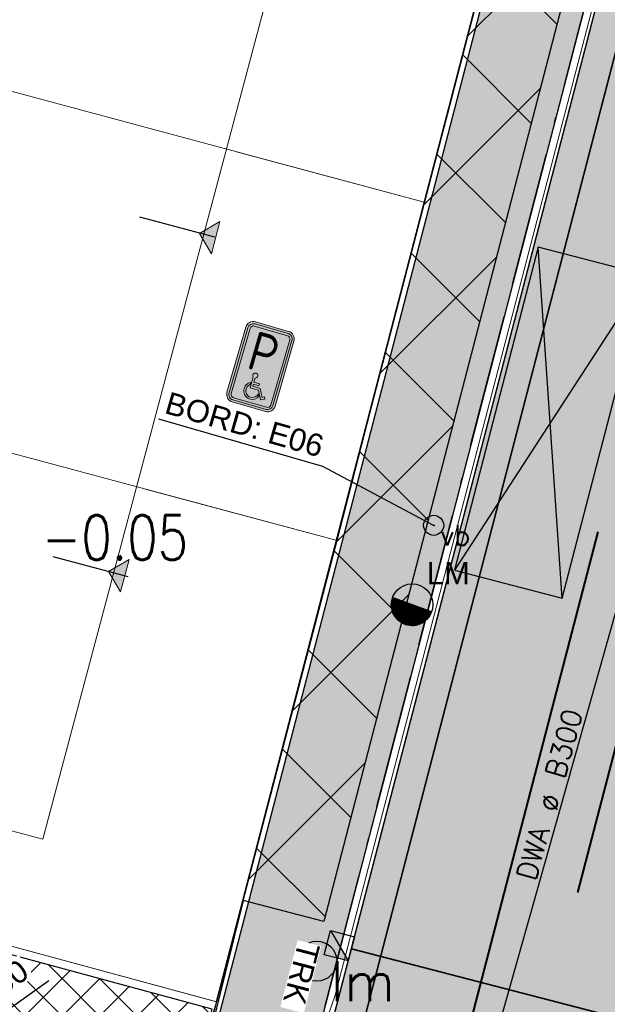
# Model space of a CAD drawing. Header units: metres. Extents: x 252743 to 254903, y 592696 to 593766.
# Tile 58 of 174: x 253751 to 253761, y 592961 to 592979. Entities that reach past the tile are written whole.
import ezdxf
from ezdxf.enums import TextEntityAlignment as Align
from ezdxf.lldxf.tags import DXFTag

# ---------------------------------------------------------------- set-up
doc = ezdxf.new("R2010")
doc.units = ezdxf.units.M
doc.set_wipeout_variables(frame=1)
for name, pattern in [('ACAD_ISO11W100', [33, 12, -3, 12, -3, 0, -3]), ('CENTER', [50.800000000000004, 31.75, -6.35, 6.35, -6.35]), ('DASHED', [19.049999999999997, 12.7, -6.35]), ('HIDDEN', [9.524999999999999, 6.35, -3.175]), ('IMPORT-KG-KADASTRAAL-SO _2_', [0]), ('IMPORT-KG-PERCEEL-SO _2_', [0])]:
    doc.linetypes.add(name, pattern=pattern)
for name, color, linetype, lineweight in [('132034000_dwg', 8, 'Continuous', 5), ('B-BH-GR-BEPLANTING_CULTUUR_HEESTERS-G', 250, 'Continuous', 18), ('B-BH-KG-GRENS_KADASTRAAL-G', 250, 'IMPORT-KG-KADASTRAAL-SO _2_', 18), ('B-BH-KG-GRENS_PERCEEL-G', 250, 'IMPORT-KG-PERCEEL-SO _2_', 18), ('B-BH-VH-OPENVERHARDING-G', 250, 'Continuous', 18), ('N-RI-DWA-PVC', 12, 'CENTER', 40), ('N-RI-HWA-PVC', 150, 'ACAD_ISO11W100', 40), ('N-RI-HWA-PVC125 KOLKAANSLUITING', 140, 'HIDDEN', 35), ('N-woningen', 1, 'Continuous', 0)]:
    doc.layers.add(name, color=color, linetype=linetype, lineweight=lineweight)
doc.layers.add('ALGEMEEN HULP', color=6, linetype='Continuous', plot=False)
for name, color, linetype in [('B-IN-LICHTMAST', 7, 'Continuous'), ('B-IN-VERKEERSBORD', 8, 'Continuous'), ('B-RI-DWA-BETON', 8, 'Continuous'), ('B-RI-TEKST 200', 8, 'Continuous'), ('N-GR-ARC-GROENVOORZIENING-N', 82, 'Continuous'), ('N-IN-INVALIDE-PARKEERVAK', 3, 'Continuous'), ('N-IN-TEKST 200', 7, 'Continuous'), ('N-IN-VERKEERSBORD', 3, 'Continuous'), ('N-KL-NUTSSTROOK', 10, 'Continuous'), ('N-RI-KOLK-TROTTOIRKOLK-TRK', 7, 'Continuous'), ('N-WB-ARC-BETONTEGEL 30X30', 8, 'Continuous'), ('N-WB-ARC-SBS-KF-ROODBRUIN-PARKEREN', 24, 'Continuous'), ('N-WB-ARC-SBS-KF-ROODBRUIN-RIJBAAN', 24, 'Continuous'), ('N-WB-BAND OPSLUITBAND 10x20', 7, 'DASHED'), ('N-WB-BAND TROTTOIRBAND 18 20', 7, 'ACAD_ISO11W100'), ('N-WB-BOCHTSTRAAL', 7, 'Continuous'), ('N-WB-KANTVERHARDING', 2, 'Continuous'), ('N-WE-ZZ-HOOGTELABEL-T', 7, 'Continuous')]:
    doc.layers.add(name, color=color, linetype=linetype)
doc.layers.add('B-WE-KG-GRENS_PERCEEL-G', color=7, linetype='KG-PERCEEL-SO', lineweight=18, true_color=0x00a6ff)
doc.layers.get('0').freeze()
doc.styles.add('B_STANDARD 200', font='txt.shx', dxfattribs={"height": 0.36})
doc.styles.add('N_STANDARD 200', font='arial.ttf', dxfattribs={"height": 0.4})
doc.styles.add('NLCS-RVV-M200-T25', font='txt')
doc.styles.add('ROMANS', font='romans.shx', dxfattribs={"height": 3})
doc.styles.get("Standard").update_dxf_attribs({"font": 'simplex.shx'})
tags = doc.linetypes.add('KG-PERCEEL-SO', pattern='A,5.5,-2,["P",Standard,S=1.8,R=0,X=-0.5,Y=-0.9],-2,5.5,-2,[5,NLCS.SHX,S=0.75,R=0,X=0,Y=0],-2', length=19).pattern_tags.tags
tags[6] = DXFTag(74, 10)
doc.dimstyles.new('N_DIMENSION 200', dxfattribs={"dimtxt": 0.4, "dimasz": 0.4, "dimexe": 0.125, "dimexo": 0.125, "dimgap": 0.25, "dimtad": 1, "dimzin": 3, "dimdsep": 46, "dimtxsty": 'N_STANDARD 200', "dimcen": 0, "dimazin": 3, "dimtfac": 1, "dimtix": 1, "dimtmove": 2, "dimatfit": 3, "dimfxl": 0.125, "dimfxlon": 1, "dimtfill": 1, "dimtolj": 1, "dimtzin": 0, "dimarcsym": 0})

# ---------------------------------------------------------------- blocks, each defined once
blk = doc.blocks.new('TROTTOIRKOLK TRK2020')
h = blk.add_hatch(color=256)
h.dxf.hatch_style = 1
h.paths.add_polyline_path([(0, 0), (0.4500000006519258, 0.4499999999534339), (0.4500000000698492, -6.984919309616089e-10)])
for points in [[(6.111804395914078e-10, 0.4500000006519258), (0.4500000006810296, 0.4499999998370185), (0.4500000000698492, -6.984919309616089e-10), (0, 0)], [(0, 0), (0.4500000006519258, 0.4499999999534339), (0.4500000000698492, -6.984919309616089e-10)]]:
    blk.add_lwpolyline(points, close=True)
at = {"color": 7, "true_color": 0xffffff}
blk.add_wipeout([(0.3157935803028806, -0.08776652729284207), (1.5578082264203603, -0.08776652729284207), (1.5578082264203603, -0.524888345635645), (0.3157935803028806, -0.524888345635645)], dxfattribs=at)
at = {"style": 'N_STANDARD 200'}
blk.add_attdef('TROTTOIRKOLK', (0.3157935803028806, -0.5054737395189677), '', height=0.4, dxfattribs=at)
blk = doc.blocks.new('B_LICHTMAST')
blk.add_circle((0, 0), 0.9000000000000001)
blk.add_point((0, 0))
blk.add_text('lm', height=1.8).set_placement((0.6, 0), align=Align.TOP_LEFT)
blk = doc.blocks.new('*D620')
at = {"layer": 'Defpoints', "color": 0, "transparency": 16777216}
for p in [(253748.9364679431, 592960.3183358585), (253748.5284768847, 592960.0292972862)]:
    blk.add_point(p, dxfattribs=at)
at = {"layer": 'N-WB-BOCHTSTRAAL', "color": 0, "lineweight": -2, "transparency": 16777216}
for p, q in [((253751.1563177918, 592961.8909738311), (253749.2628607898, 592960.5495667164)), ((253748.5284768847, 592960.0292972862), (253748.9364679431, 592960.3183358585))]:
    blk.add_line(p, q, dxfattribs=at)
at = {"layer": 'N-WB-BOCHTSTRAAL', "color": 0, "transparency": 16777216}
blk.add_solid([(253749.2243223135, 592960.6039655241), (253749.3013992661, 592960.4951679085), (253748.9364679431, 592960.3183358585)], dxfattribs=at)
at = {"layer": 'N-WB-BOCHTSTRAAL', "color": 0, "transparency": 16777216, "insert": (253750.1102061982, 592961.7065286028), "char_height": 0.4, "attachment_point": 5, "rotation": 35.315412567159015, "style": 'N_STANDARD 200', "bg_fill": 3, "box_fill_scale": 1.1, "bg_fill_color": 256, "bg_fill_true_color": 13158600, "bg_fill_transparency": 0}
blk.add_mtext('\\A1;R0.50', dxfattribs=at)
blk = doc.blocks.new('B_VERKEERSBORD')
blk.add_circle((0, 0), 0.9000000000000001)
blk.add_point((0, 0))
blk.add_text('vb', height=1.8).set_placement((0.6, 0), align=Align.TOP_LEFT)
blk = doc.blocks.new('N-SVW-VERKEERSTEKEN_BORD_E06-SO')
at = {"true_color": 0x007dc8}
h = blk.add_hatch(color=152, dxfattribs=at)
h.dxf.hatch_style = 1
h.paths.add_polyline_path([(-2.25, 3.050000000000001), (-2.25, -3.05, 0.4142135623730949), (-1.550000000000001, -3.749999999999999), (-2.296212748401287e-16, -3.75), (-2.173748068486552e-16, -3.55), (-1.550000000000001, -3.549999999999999, -0.414213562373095), (-2.05, -3.05), (-2.05, 3.050000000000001, -0.4142135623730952), (-1.55, 3.550000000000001), (1.10555322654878e-15, 3.550000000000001), (1.117799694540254e-15, 3.75), (-1.55, 3.75, 0.4142135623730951)])
at = {"true_color": 0xffffff}
h = blk.add_hatch(color=7, dxfattribs=at)
h.dxf.hatch_style = 1
h.paths.add_polyline_path([(-1.55, -3.349999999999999, -0.4142135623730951), (-1.85, -3.049999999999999), (-1.85, 3.05, -0.4142135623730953), (-1.55, 3.35), (8.157510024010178e-16, 3.35), (8.835086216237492e-16, 3.550000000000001), (-1.55, 3.550000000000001, 0.4142135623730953), (-2.05, 3.050000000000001), (-2.05, -3.05, 0.4142135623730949), (-1.550000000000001, -3.549999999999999), (-3.839082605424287e-16, -3.55), (-3.161506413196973e-16, -3.35)])
at = {"true_color": 0x007dc8}
h = blk.add_hatch(color=152, dxfattribs=at)
h.dxf.hatch_style = 1
h.paths.add_polyline_path([(1.550000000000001, 3.75), (1.117799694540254e-15, 3.75), (1.10555322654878e-15, 3.550000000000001), (1.550000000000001, 3.550000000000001, -0.414213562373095), (2.050000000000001, 3.050000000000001), (2.050000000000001, -3.05, -0.4142135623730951), (1.55, -3.55), (-2.173748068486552e-16, -3.55), (-2.296212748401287e-16, -3.75), (1.55, -3.75, 0.4142135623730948), (2.25, -3.05), (2.250000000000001, 3.050000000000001, 0.4142135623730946)])
at = {"true_color": 0xffffff}
h = blk.add_hatch(color=7, dxfattribs=at)
h.dxf.hatch_style = 1
h.paths.add_polyline_path([(-4.271729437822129e-16, -3.35), (-3.839082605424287e-16, -3.55), (1.55, -3.55, 0.4142135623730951), (2.050000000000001, -3.05), (2.050000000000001, 3.050000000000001, 0.414213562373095), (1.550000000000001, 3.550000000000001), (8.835086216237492e-16, 3.550000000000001), (8.157510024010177e-16, 3.349999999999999), (1.550000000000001, 3.35, -0.4142135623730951), (1.850000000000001, 3.05), (1.85, -3.05, -0.4142135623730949), (1.55, -3.35)])
at = {"true_color": 0x007dc8}
h = blk.add_hatch(color=152, dxfattribs=at)
h.dxf.hatch_style = 1
h.paths.add_polyline_path([(-0.3638773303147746, -1.064274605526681, -0.721619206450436), (-0.209866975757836, -0.6704703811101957), (4.440892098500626e-16, 3.35), (-1.55, 3.35, 0.4142135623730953), (-1.85, 3.05), (-1.85, -3.049999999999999, 0.4142135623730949), (-1.55, -3.349999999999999), (1.55, -3.35, 0.1989123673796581), (1.762132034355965, -3.262132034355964), (0.8314640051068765, -2.863764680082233), (0.618837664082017, -2.467051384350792), (0.554014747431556, -2.486496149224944), (0.6110618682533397, -2.588921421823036, -0.3006450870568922), (-0.09161897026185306, -3.055637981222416, -0.7981471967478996), (-0.4287002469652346, -1.588048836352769), (-0.4287002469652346, -1.693059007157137), (-0.3638773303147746, -1.567306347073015)])
h = blk.add_hatch(color=152, dxfattribs=at)
h.dxf.hatch_style = 1
h.paths.add_polyline_path([(1.850000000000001, 3.05, 0.4142135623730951), (1.550000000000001, 3.35), (4.440892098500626e-16, 3.350000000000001), (-0.209866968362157, -0.6704702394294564, -0.8759613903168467), (-0.1745994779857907, -1.110950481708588), (-0.1745994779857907, -1.505078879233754), (0.3465793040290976, -1.505078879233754), (0.3465793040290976, -1.694356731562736), (-0.1745994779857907, -1.694356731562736), (-0.1745994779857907, -1.878464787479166), (0.517710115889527, -1.881060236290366), (0.9144339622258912, -2.620024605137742), (1.106307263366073, -2.511121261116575), (1.194468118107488, -2.679677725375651), (0.8314640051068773, -2.863764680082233), (1.762132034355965, -3.262132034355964, 0.1989123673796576), (1.85, -3.05)])
at = {"true_color": 0xffffff}
h = blk.add_hatch(color=7, dxfattribs=at)
h.dxf.hatch_style = 1
edge = h.paths.add_edge_path()
edge.add_line((1.194468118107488, -2.679677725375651), (0.8314640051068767, -2.863764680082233))
edge.add_line((0.8314640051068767, -2.863764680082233), (0.4062113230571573, -2.070338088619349))
edge.add_line((0.4062113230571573, -2.070338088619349), (-0.3638773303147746, -2.070338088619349))
edge.add_line((-0.3638773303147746, -2.070338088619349), (-0.3638773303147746, -1.064274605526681))
edge.add_arc((-0.2214855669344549, -0.8929441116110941), 0.2227769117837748, 89.94322207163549, 230.2702294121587, ccw=False)
edge.add_arc((-0.2214856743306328, -0.8930524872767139), 0.2228852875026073, -77.85653757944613, 89.94322207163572, ccw=False)
edge.add_line((-0.1745994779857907, -1.110950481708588), (-0.1745994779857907, -1.505078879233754))
edge.add_line((-0.1745994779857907, -1.505078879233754), (0.3465793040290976, -1.505078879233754))
edge.add_line((0.3465793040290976, -1.505078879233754), (0.3465793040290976, -1.694356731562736))
edge.add_line((0.3465793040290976, -1.694356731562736), (-0.1745994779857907, -1.694356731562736))
edge.add_line((-0.1745994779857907, -1.694356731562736), (-0.1745994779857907, -1.878464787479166))
edge.add_line((-0.1745994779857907, -1.878464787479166), (0.517710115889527, -1.881060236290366))
edge.add_line((0.517710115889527, -1.881060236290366), (0.9144339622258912, -2.620024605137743))
edge.add_line((0.9144339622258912, -2.620024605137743), (1.106307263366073, -2.511121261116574))
edge.add_line((1.106307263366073, -2.511121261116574), (1.194468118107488, -2.679677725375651))
h = blk.add_hatch(color=7, dxfattribs=at)
h.dxf.hatch_style = 1
edge = h.paths.add_edge_path()
edge.add_line((0.4969676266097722, -2.384070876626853), (0.6110618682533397, -2.588921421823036))
edge.add_arc((-0.09329548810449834, -2.290783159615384), 0.7648566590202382, 270.12558885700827, 337.05817753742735, ccw=False)
edge.add_arc((-0.09331140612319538, -2.283521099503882), 0.7721187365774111, 115.74551143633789, 270.1255888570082, ccw=False)
edge.add_line((-0.4287002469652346, -1.588048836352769), (-0.4287002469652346, -1.798069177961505))
edge.add_arc((-0.08964211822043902, -2.289806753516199), 0.5972991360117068, 124.5866636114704, 269.8103705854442)
edge.add_arc((-0.08965447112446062, -2.293539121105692), 0.5935667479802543, 269.8103705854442, 351.2269141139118)
at = {"true_color": 0x007dc8}
h = blk.add_hatch(color=152, dxfattribs=at)
h.dxf.hatch_style = 1
h.paths.add_polyline_path([(0.496967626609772, -2.384070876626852), (0.5540147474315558, -2.486496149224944), (0.6188376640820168, -2.467051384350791), (0.4062113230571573, -2.070338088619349), (-0.3638773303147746, -2.070338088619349), (-0.3638773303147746, -1.567306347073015), (-0.4287002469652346, -1.693059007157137), (-0.4287002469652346, -1.798069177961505, 0.734732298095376), (-0.09161897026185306, -2.887102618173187, 0.3709857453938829)], flags=17)
at = {"color": 152, "lineweight": 0, "true_color": 0x007dc8}
blk.add_lwpolyline([(-1.550000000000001, -3.75), (1.55, -3.75, 0.4142135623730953), (2.250000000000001, -3.050000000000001), (2.250000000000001, 3.05, 0.4142135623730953), (1.550000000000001, 3.75), (-1.549999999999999, 3.75, 0.4142135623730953), (-2.25, 3.050000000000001), (-2.25, -3.05, 0.4142135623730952)], format="xyb", close=True, dxfattribs=at)
at = {"color": 7, "lineweight": 0, "true_color": 0xffffff}
for points in [[(-1.55, -3.549999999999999), (1.55, -3.55, 0.414213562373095), (2.050000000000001, -3.05), (2.050000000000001, 3.05, 0.414213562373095), (1.550000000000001, 3.55), (-1.55, 3.55, 0.414213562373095), (-2.05, 3.05), (-2.05, -3.05, 0.414213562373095)], [(-1.55, -3.349999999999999), (1.55, -3.35, 0.4142135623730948), (1.85, -3.05), (1.850000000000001, 3.05, 0.4142135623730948), (1.550000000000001, 3.35), (-1.55, 3.35, 0.4142135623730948), (-1.85, 3.05), (-1.85, -3.05, 0.4142135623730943)], [(1.194468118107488, -2.679677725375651), (0.8314640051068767, -2.863764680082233), (0.4062113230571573, -2.070338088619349), (-0.3638773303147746, -2.070338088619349), (-0.3638773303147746, -1.064274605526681, -0.7023360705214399), (-0.2212648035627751, -0.6701673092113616, -0.898823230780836), (-0.1745994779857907, -1.110950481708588), (-0.1745994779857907, -1.505078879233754), (0.3465793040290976, -1.505078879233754), (0.3465793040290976, -1.694356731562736), (-0.1745994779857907, -1.694356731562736), (-0.1745994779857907, -1.878464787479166), (0.517710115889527, -1.881060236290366), (0.9144339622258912, -2.620024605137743), (1.106307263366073, -2.511121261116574)], [(0.4969676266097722, -2.384070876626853), (0.6110618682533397, -2.588921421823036, -0.3006450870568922), (-0.09161897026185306, -3.055637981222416, -0.798147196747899), (-0.4287002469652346, -1.588048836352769), (-0.4287002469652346, -1.798069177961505, 0.7347322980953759), (-0.09161897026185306, -2.887102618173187, 0.3709857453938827), (0.4969676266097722, -2.384070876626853)]]:
    blk.add_lwpolyline(points, format="xyb", close=True, dxfattribs=at)
at = {"color": 7, "true_color": 0xffffff, "style": 'NLCS-RVV-M200-T25', "width": 0.9}
blk.add_text('P', height=3.5, dxfattribs=at).set_placement((-0.048146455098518, 1.267231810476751), align=Align.MIDDLE_CENTER)
blk = doc.blocks.new('132034000_dwg_GWW-CAD Brk tekening 12A-1381409-Plot dakaanzicht')
at = {"layer": 'B-BH-KG-GRENS_KADASTRAAL-G', "color": 253, "linetype": 'Continuous', "lineweight": 9, "flags": 128}
for points in [[(253759486, 592981982), (253757898, 592975887.0000001), (253754526.3324051, 592976794.1768711)], [(253730110, 592976850), (253727921, 592968635), (253754175, 592961514), (253756333, 592969808)], [(253752912.2499636, 592970726.618074), (253756333, 592969808.0000001), (253757898, 592975887.0000001)]]:
    blk.add_lwpolyline(points, dxfattribs=at)
at = {"layer": 'B-BH-KG-GRENS_PERCEEL-G', "color": 253, "linetype": 'Continuous', "lineweight": 9, "flags": 128}
for points in [[(253756145.5531355, 592982881.0512052), (253759486, 592981982), (253757898, 592975887.0000001), (253754526.3324051, 592976794.1768711)], [(253752912.2499636, 592970726.618074), (253756333, 592969808.0000001), (253754175, 592961514.0000001), (253727921, 592968635), (253730110, 592976850.0000001)], [(253754526.3324051, 592976794.1768711), (253757898, 592975887.0000001), (253756333, 592969808.0000001), (253752912.2499636, 592970726.618074)]]:
    blk.add_lwpolyline(points, dxfattribs=at)
blk = doc.blocks.new('132034000_dwg_GWW-CAD Bgt tekening 12A-1381416-Plot dakaanzicht')
at = {"layer": 'B-BH-GR-BEPLANTING_CULTUUR_HEESTERS-G', "color": 253, "lineweight": 9, "flags": 128}
blk.add_lwpolyline([(253754167, 592961516), (253754056, 592961148), (253753889, 592960721), (253753688, 592960308), (253753455, 592959912), (253753192, 592959536), (253752900, 592959181), (253752580, 592958851), (253752236, 592958548), (253751868, 592958272), (253751480, 592958027), (253751074, 592957813), (253750652, 592957632), (253750217, 592957484), (253749772, 592957372), (253749319, 592957295), (253748862, 592957255), (253748403, 592957250), (253747944, 592957282), (253747043, 592957454), (253727119, 592962918), (253728598, 592968451)], close=True, dxfattribs=at)
at = {"layer": 'B-BH-VH-OPENVERHARDING-G', "color": 253, "lineweight": 9, "flags": 128}
for points in [[(253772574, 593000000), (253758495, 592946357), (253752466, 592956553), (253753016, 592956906), (253753536, 592957302), (253754023, 592957736), (253754475, 592958208), (253754889, 592958714), (253755261, 592959250), (253755591, 592959814), (253755875, 592960402), (253756302, 592961636), (253766289, 593000000)], [(253766289, 593000000), (253756302, 592961636), (253755875, 592960402), (253755591, 592959814), (253755261, 592959250), (253754889, 592958714), (253754475, 592958208), (253754023, 592957736), (253753536, 592957302), (253753016, 592956906), (253752466, 592956553), (253751891, 592956243), (253751293, 592955980), (253750676, 592955764), (253750045, 592955598)], [(253750217, 592957484), (253750652, 592957632), (253751074, 592957813), (253751480, 592958027), (253751868, 592958272), (253752236, 592958548), (253752580, 592958851), (253752900, 592959181), (253753192, 592959536), (253753455, 592959912), (253753688, 592960308), (253753889, 592960721), (253754056, 592961148), (253754167, 592961516), (253754189, 592961588), (253764176, 593000000)]]:
    blk.add_lwpolyline(points, dxfattribs=at)
blk = doc.blocks.new('132034000_dwg-1357416-Plot dakaanzicht')
for name in ['132034000_dwg_GWW-CAD Brk tekening 12A-1381409-Plot dakaanzicht', '132034000_dwg_GWW-CAD Bgt tekening 12A-1381416-Plot dakaanzicht']:
    blk.add_blockref(name, (0, 0))
blk = doc.blocks.new('LICHTMAST-BLOCK')
h = blk.add_hatch()
h.set_pattern_fill('ANSI31', color=256, scale=0.005000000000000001)
h.set_pattern_definition([(45, (1.86005877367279e-10, -2.955857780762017e-12), (-0.01122532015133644, 0.01122532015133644), [])])
edge = h.paths.add_edge_path()
edge.add_line((0.3510195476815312, -0.1268117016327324), (-0.3510195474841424, 0.126811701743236))
edge.add_arc((-5.240252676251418e-15, -2.635669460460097e-14), 0.3732237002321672, 160.1368957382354, 245.7021214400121)
edge.add_arc((1.011077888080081e-10, 1.989453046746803e-11), 0.3732237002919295, 245.702121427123, 340.136895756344)
blk.add_lwpolyline([(0.3510195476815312, -0.1268117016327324), (-0.3510195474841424, 0.126811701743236, 0.3917206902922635), (-0.1535743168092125, -0.3401629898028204, 0.4370699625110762)], format="xyb", close=True)
blk.add_circle((1.86005877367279e-10, -2.955857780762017e-12), 0.3732237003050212)
at = {"layer": 'N-IN-TEKST 200', "style": 'N_STANDARD 200'}
blk.add_attdef('LICHTMAST', (0.2621579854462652, 0.3640731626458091), '', height=0.4, dxfattribs=at)

msp = doc.modelspace()

# ---------------------------------------------------------------- hatches: boundary and pattern name
at = {"layer": 'N-GR-ARC-GROENVOORZIENING-N'}
h = msp.add_hatch(dxfattribs=at)
h.set_pattern_fill('ANSI37', color=256, scale=0.15)
h.set_pattern_definition([(45, (0, 0), (-0.3367596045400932, 0.3367596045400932), []), (135, (0, 0), (-0.3367596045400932, -0.3367596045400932), [])])
edge = h.paths.add_edge_path()
edge.add_line((253727.9191936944, 592968.480070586), (253726.2539070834, 592962.2731240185))
edge.add_line((253726.2539070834, 592962.2731240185), (253728.368296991, 592961.7177103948))
edge.add_line((253728.368296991, 592961.7177103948), (253729.3582225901, 592965.5889470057))
edge.add_line((253729.3582225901, 592965.5889470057), (253749.1969873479, 592960.4235757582))
edge.add_line((253749.1969873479, 592960.4235757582), (253748.0330482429, 592955.8685234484))
edge.add_line((253748.0330482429, 592955.8685234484), (253748.3207268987, 592955.7949735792))
edge.add_line((253748.3207268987, 592955.7949735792), (253748.2481189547, 592955.5039309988))
edge.add_line((253748.2481189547, 592955.5039309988), (253749.7288412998, 592955.1222836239))
edge.add_arc((253750.7217837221, 592959.4703725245), 4.460023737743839, 257.1363506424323, 293.9817638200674)
edge.add_line((253752.5345418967, 592955.3953609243), (253754.0891062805, 592961.3821363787))
edge.add_line((253754.0891062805, 592961.3821363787), (253727.9191936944, 592968.480070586))
at = {"layer": 'N-WB-ARC-BETONTEGEL 30X30'}
h = msp.add_hatch(dxfattribs=at)
h.set_pattern_fill('AR-B88', color=256, scale=0.002, angle=255.05, style=0)
h.set_pattern_definition([(255.05, (253773.5397279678, 593028.5386789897), (0.3926438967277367, -0.1048414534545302), []), (345.05, (253773.5397279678, 593028.5386789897), (0.4450646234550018, 0.0914804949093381), [0.4064, -0.4064])])
edge = h.paths.add_edge_path()
edge.add_line((253771.8020082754, 593029.008750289), (253773.5397279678, 593028.5386789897))
edge.add_line((253773.5397279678, 593028.5386789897), (253755.3713180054, 592958.5610639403))
edge.add_arc((253750.7253535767, 592959.7673037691), 4.799999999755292, 294.127736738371, 345.4455492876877, ccw=False)
edge.add_line((253752.6874606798, 592955.3866490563), (253771.8020082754, 593029.008750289))
h = msp.add_hatch(dxfattribs=at)
h.set_pattern_fill('AR-B88', color=256, scale=0.002, angle=255.05, style=0)
h.set_pattern_definition([(255.05, (253779.4767015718, 593025.9783309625), (0.3926438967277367, -0.1048414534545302), []), (345.05, (253779.4767015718, 593025.9783309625), (0.4450646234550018, 0.0914804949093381), [0.4064, -0.4064])])
edge = h.paths.add_edge_path()
edge.add_line((253779.6976379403, 593026.787586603), (253781.4303758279, 593026.3386508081))
edge.add_line((253781.4303758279, 593026.3386508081), (253760.4954154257, 592945.650298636))
edge.add_line((253760.4954154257, 592945.650298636), (253758.7543793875, 592946.1023259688))
edge.add_line((253758.7543793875, 592946.1023259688), (253760.4382898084, 592952.6454299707))
edge.add_line((253760.4382898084, 592952.6454299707), (253760.7220272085, 592952.5720123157))
edge.add_line((253760.7220272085, 592952.5720123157), (253761.7034918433, 592956.344803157))
edge.add_line((253761.7034918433, 592956.344803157), (253761.4200549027, 592956.420461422))
edge.add_line((253761.4200549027, 592956.420461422), (253761.5423325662, 592956.9029704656))
edge.add_line((253761.5423325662, 592956.9029704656), (253761.832767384, 592956.8278198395))
edge.add_line((253761.832767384, 592956.8278198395), (253762.8107634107, 592960.5930383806))
edge.add_line((253762.8107634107, 592960.5930383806), (253762.5211263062, 592960.6679825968))
edge.add_line((253762.5211263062, 592960.6679825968), (253762.6463773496, 592961.1520406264))
edge.add_line((253762.6463773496, 592961.1520406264), (253762.9362059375, 592961.0770468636))
edge.add_line((253762.9362059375, 592961.0770468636), (253763.9101300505, 592964.8530814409))
edge.add_line((253763.9101300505, 592964.8530814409), (253763.6248899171, 592964.9268879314))
edge.add_line((253763.6248899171, 592964.9268879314), (253763.7515008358, 592965.4110753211))
edge.add_line((253763.7515008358, 592965.4110753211), (253764.0416366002, 592965.3355208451))
edge.add_line((253764.0416366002, 592965.3355208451), (253765.0232878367, 592969.1148178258))
edge.add_line((253765.0232878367, 592969.1148178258), (253764.7318519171, 592969.1902274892))
edge.add_line((253764.7318519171, 592969.1902274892), (253764.8581040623, 592969.6740264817))
edge.add_line((253764.8581040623, 592969.6740264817), (253765.1485388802, 592969.5988758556))
edge.add_line((253765.1485388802, 592969.5988758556), (253766.1288665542, 592973.3730749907))
edge.add_line((253766.1288665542, 592973.3730749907), (253765.8374324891, 592973.4484841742))
edge.add_line((253765.8374324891, 592973.4484841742), (253765.9626835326, 592973.9325422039))
edge.add_line((253765.9626835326, 592973.9325422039), (253766.2541175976, 592973.8571330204))
edge.add_line((253766.2541175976, 592973.8571330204), (253767.2302362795, 592977.629252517))
edge.add_line((253767.2302362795, 592977.629252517), (253766.9406628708, 592977.7041802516))
edge.add_line((253766.9406628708, 592977.7041802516), (253767.0684905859, 592978.1875715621))
edge.add_line((253767.0684905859, 592978.1875715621), (253767.3591165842, 592978.1123714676))
edge.add_line((253767.3591165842, 592978.1123714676), (253768.1328979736, 592981.1293697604))
edge.add_line((253768.1328979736, 592981.1293697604), (253768.191375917, 592981.320813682))
edge.add_arc((253768.2669086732, 592981.6111493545), 0.2999999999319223, 165.5056880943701, 255.4173769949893, ccw=False)
edge.add_line((253767.9764569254, 592981.6862345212), (253768.1746424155, 592982.4480361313))
edge.add_line((253768.1746424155, 592982.4480361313), (253768.4650772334, 592982.3728855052))
edge.add_line((253768.4650772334, 592982.3728855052), (253769.4452773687, 592986.1465934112))
edge.add_line((253769.4452773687, 592986.1465934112), (253769.1551823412, 592986.221656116))
edge.add_line((253769.1551823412, 592986.221656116), (253769.2800935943, 592986.7058020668))
edge.add_line((253769.2800935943, 592986.7058020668), (253769.570563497, 592986.6306423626))
edge.add_line((253769.570563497, 592986.6306423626), (253770.5522284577, 592990.4095574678))
edge.add_line((253770.5522284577, 592990.4095574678), (253770.2616525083, 592990.4847446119))
edge.add_line((253770.2616525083, 592990.4847446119), (253770.3875632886, 592990.9682683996))
edge.add_line((253770.3875632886, 592990.9682683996), (253770.6772502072, 592990.893311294))
edge.add_line((253770.6772502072, 592990.893311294), (253771.6575361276, 592994.6667706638))
edge.add_line((253771.6575361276, 592994.6667706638), (253771.366872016, 592994.7416170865))
edge.add_line((253771.366872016, 592994.7416170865), (253771.4900600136, 592995.2258218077))
edge.add_line((253771.4900600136, 592995.2258218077), (253771.7751081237, 592995.1524521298))
edge.add_line((253771.7751081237, 592995.1524521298), (253772.7516621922, 592998.9265431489))
edge.add_line((253772.7516621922, 592998.9265431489), (253772.4712002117, 592998.9991132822))
edge.add_line((253772.4712002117, 592998.9991132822), (253772.5974379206, 592999.4829160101))
edge.add_line((253772.5974379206, 592999.4829160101), (253772.8878727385, 592999.407765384))
edge.add_line((253772.8878727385, 592999.407765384), (253774.0113587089, 593003.7410023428))
edge.add_line((253774.0113587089, 593003.7410023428), (253773.7213565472, 593003.8160410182))
edge.add_line((253773.7213565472, 593003.8160410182), (253775.8994252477, 593012.162073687))
edge.add_line((253775.8994252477, 593012.162073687), (253776.4709310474, 593012.0136926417))
edge.add_line((253776.4709310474, 593012.0136926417), (253778.2352353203, 593018.7716744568))
edge.add_line((253778.2352353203, 593018.7716744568), (253777.6576347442, 593018.9336680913))
edge.add_line((253777.6576347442, 593018.9336680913), (253779.6976379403, 593026.787586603))
at = {"layer": 'N-WB-ARC-SBS-KF-ROODBRUIN-RIJBAAN'}
h = msp.add_hatch(dxfattribs=at)
h.set_pattern_fill('AR-HBONE', color=256, scale=0.002, angle=74.95)
h.set_pattern_definition([(119.95, (0, 0), (-0.2775113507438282, 0.07461856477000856), [0.6095999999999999, -0.2032]), (209.95, (-0.1014463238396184, 0.1760648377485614), (-0.2775113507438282, 0.07461856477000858), [0.6096, -0.2032])])
edge = h.paths.add_edge_path()
edge.add_line((253769.9560831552, 593038.667928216), (253787.7727007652, 593034.0428711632))
edge.add_arc((253786.0823845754, 593028.280694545), 6.004985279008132, 73.65111692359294, 165.4253912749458)
edge.add_line((253780.2706350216, 593029.7917919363), (253779.7479640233, 593029.9274939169))
edge.add_line((253779.7479640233, 593029.9274939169), (253778.959018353, 593026.8887835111))
edge.add_line((253778.959018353, 593026.8887835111), (253758.2192762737, 592947.0073914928))
edge.add_line((253758.2192762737, 592947.0073914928), (253753.2574643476, 592955.4558753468))
edge.add_arc((253750.7253535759, 592959.7673037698), 5.000000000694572, 300.4258037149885, 345.4060581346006)
edge.add_line((253755.5640326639, 592958.5074685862), (253756.0875708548, 592958.3751019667))
edge.add_line((253756.0875708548, 592958.3751019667), (253774.2232643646, 593028.2267060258))
edge.add_line((253774.2232643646, 593028.2267060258), (253774.9857447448, 593031.1634824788))
edge.add_line((253774.9857447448, 593031.1634824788), (253774.463073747, 593031.2991844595))
edge.add_arc((253768.6492103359, 593032.805906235), 6.005931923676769, 345.470865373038, 437.4320671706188)
h = msp.add_hatch(dxfattribs=at)
h.set_pattern_fill('AR-BRSTD', color=256, scale=0.002, angle=164.95)
h.set_pattern_definition([(164.95, (0, 0), (-0.03517992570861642, -0.1308364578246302), []), (254.95, (0, 0), (0.1610502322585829, -0.1835997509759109), [0.1354836, -0.1354836])])
h.paths.add_polyline_path([(253774.463073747, 593031.2991844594), (253774.9857447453, 593031.1634824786), (253756.0875708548, 592958.3751019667), (253755.5648998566, 592958.5108039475)])
h = msp.add_hatch(dxfattribs=at)
h.set_pattern_fill('AR-HBONE', color=256, scale=0.002, angle=164.95)
h.set_pattern_definition([(209.95, (0, 0), (-0.07461856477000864, -0.2775113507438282), [0.6096, -0.2032]), (299.95, (-0.1760648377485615, -0.1014463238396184), (-0.07461856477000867, -0.2775113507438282), [0.6096, -0.2032])])
edge = h.paths.add_edge_path()
edge.add_line((253663.0904468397, 592975.0764520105), (253665.0347420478, 592974.5666594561))
edge.add_arc((253665.2205271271, 592975.5511151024), 1.001832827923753, 259.3129109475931, 345.3711205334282)
edge.add_line((253666.1898825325, 592975.2980951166), (253666.3739138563, 592976.0048992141))
edge.add_line((253666.3739138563, 592976.0048992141), (253666.9421883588, 592975.8569872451))
edge.add_line((253666.9421883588, 592975.8569872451), (253686.6968262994, 592970.7151985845))
edge.add_line((253686.6968262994, 592970.7151985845), (253693.2481519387, 592969.0078010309))
edge.add_line((253693.2481519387, 592969.0078010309), (253717.777923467, 592962.6214560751))
edge.add_line((253717.777923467, 592962.6214560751), (253728.1715909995, 592959.9148695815))
edge.add_line((253728.1715909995, 592959.9148695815), (253747.6159256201, 592954.8521951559))
edge.add_line((253747.6159256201, 592954.8521951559), (253749.3294561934, 592954.4060473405))
edge.add_line((253749.3294561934, 592954.4060473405), (253749.4655183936, 592954.9286246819))
edge.add_arc((253750.7253535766, 592959.7673037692), 4.999999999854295, 255.4060581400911, 300.4258037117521)
edge.add_line((253753.2574643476, 592955.4558753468), (253758.2192762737, 592947.0073914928))
edge.add_line((253758.2192762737, 592947.0073914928), (253717.5725960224, 592957.5902571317))
edge.add_line((253717.5725960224, 592957.5902571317), (253701.1223852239, 592961.8736075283))
edge.add_line((253701.1223852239, 592961.8736075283), (253699.0990891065, 592962.4004390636))
edge.add_line((253699.0990891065, 592962.4004390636), (253682.1637752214, 592966.8101037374))
edge.add_line((253682.1637752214, 592966.8101037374), (253665.726633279, 592971.0900529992))
edge.add_line((253665.726633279, 592971.0900529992), (253665.1426024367, 592971.242124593))
edge.add_line((253665.1426024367, 592971.242124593), (253665.2408924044, 592971.6160320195))
edge.add_arc((253664.2732700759, 592971.8684436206), 1.000002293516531, 345.3797699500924, 435.2163578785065)
edge.add_line((253664.5284403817, 592972.835342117), (253662.6368243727, 592973.3345487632))
edge.add_line((253662.6368243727, 592973.3345487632), (253663.0904468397, 592975.0764520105))
h = msp.add_hatch(dxfattribs=at)
h.set_pattern_fill('AR-BRSTD', color=256, scale=0.002, angle=74.95)
h.set_pattern_definition([(74.95, (0, 0), (-0.1308364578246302, 0.03517992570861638), []), (164.95, (0, 0), (-0.1835997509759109, -0.161050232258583), [0.1354836, -0.1354836])])
edge = h.paths.add_edge_path()
edge.add_line((253665.1426024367, 592971.242124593), (253758.2192737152, 592947.0073921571))
edge.add_line((253758.2192737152, 592947.0073921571), (253758.7419447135, 592946.8716901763))
edge.add_line((253758.7419447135, 592946.8716901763), (253758.6815914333, 592946.6392329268))
edge.add_arc((253758.3912186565, 592946.7146229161), 0.2999999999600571, 255.40633838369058, 345.44554928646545, ccw=False)
edge.add_line((253758.3156299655, 592946.4243018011), (253665.2963165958, 592970.644094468))
edge.add_arc((253665.3719052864, 592970.9344155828), 0.2999999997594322, 165.2716371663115, 255.4063384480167, ccw=False)
edge.add_line((253665.0817626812, 592971.0106866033), (253665.1426024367, 592971.242124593))
at = {"layer": 'N-woningen'}
h = msp.add_hatch(color=256, dxfattribs=at)
h.dxf.hatch_style = 1
h.paths.add_polyline_path([(253754.0770767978, 592974.9620858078), (253753.8630921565, 592975.3284334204), (253754.2294397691, 592975.5424180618)])
h = msp.add_hatch(color=256, dxfattribs=at)
h.dxf.hatch_style = 1
h.paths.add_polyline_path([(253752.4445766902, 592968.885180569), (253752.230592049, 592969.2515281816), (253752.5969396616, 592969.465512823)])

# ---------------------------------------------------------------- linework, layer by layer
at = {"layer": 'ALGEMEEN HULP'}
for p, q in [((253754.167, 592961.516), (253766.3860017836, 593008.5460068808)), ((253754.1368816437, 592975.2579253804), (253752.7890199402, 592975.6204636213)), ((253752.5810710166, 592969.1525447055), (253751.2332093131, 592969.5150829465))]:
    msp.add_line(p, q, dxfattribs=at)
at = {"layer": 'B-RI-DWA-BETON'}
msp.add_line((253763.872, 592977.536), (253754.752, 592945.152), dxfattribs=at)
at = {"layer": 'B-WE-KG-GRENS_PERCEEL-G', "ltscale": 0.5}
for points in [[(253731.729, 592982.928), (253757.898, 592975.887)], [(253759.486, 592981.982), (253757.898, 592975.887)], [(253757.898, 592975.887), (253756.333, 592969.808)]]:
    msp.add_lwpolyline(points, dxfattribs=at)
at = {"layer": 'N-GR-ARC-GROENVOORZIENING-N'}
msp.add_lwpolyline([(253727.9191936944, 592968.480070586), (253726.2539070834, 592962.2731240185), (253728.368296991, 592961.7177103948), (253729.3582225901, 592965.5889470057), (253749.1969873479, 592960.4235757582), (253748.0330482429, 592955.8685234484), (253748.3207268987, 592955.7949735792), (253748.2481189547, 592955.5039309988), (253749.7288412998, 592955.1222836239, 0.162168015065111), (253752.5345418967, 592955.3953609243), (253754.0891062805, 592961.3821363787)], format="xyb", close=True, dxfattribs=at)
at = {"layer": 'N-IN-INVALIDE-PARKEERVAK'}
for points in [[(253760.3789616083, 592968.7697385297), (253759.9475310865, 592975.0795616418)], [(253761.8836210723, 592974.5780084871), (253758.4428716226, 592969.2712916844)]]:
    msp.add_lwpolyline(points, dxfattribs=at)
at = {"layer": 'N-IN-VERKEERSBORD'}
msp.add_lwpolyline([(253759.9475310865, 592975.0795616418), (253758.4428716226, 592969.2712916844), (253760.3789616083, 592968.7697385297), (253761.8836210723, 592974.5780084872)], close=True, dxfattribs=at)
at = {"layer": 'N-RI-DWA-PVC'}
msp.add_line((253768.6253806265, 592994.2117943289), (253756.9090589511, 592949.0390791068), dxfattribs=at)
at = {"layer": 'N-RI-HWA-PVC'}
msp.add_line((253773.106794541, 593016.519631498), (253755.9520278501, 592950.4595582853), dxfattribs=at)
at = {"layer": 'N-RI-HWA-PVC125 KOLKAANSLUITING'}
msp.add_line((253762.3997033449, 592960.9599463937), (253756.5922478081, 592962.4677461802), dxfattribs=at)
at = {"layer": 'N-WB-ARC-BETONTEGEL 30X30'}
msp.add_lwpolyline([(253771.8020082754, 593029.008750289), (253773.5397279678, 593028.5386789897), (253755.3713180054, 592958.5610639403, -0.2277350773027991), (253752.6874606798, 592955.3866490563)], format="xyb", close=True, dxfattribs=at)
at = {"layer": 'N-WB-ARC-SBS-KF-ROODBRUIN-PARKEREN'}
msp.add_lwpolyline([(253769.9560831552, 593038.667928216), (253787.7727007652, 593034.0428711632, 0.4233129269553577), (253780.2706350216, 593029.7917919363), (253779.7479640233, 593029.9274939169), (253778.959018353, 593026.8887835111), (253758.2192762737, 592947.0073914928), (253753.2574643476, 592955.4558753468, 0.1988228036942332), (253755.5640326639, 592958.5074685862), (253756.0875708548, 592958.3751019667), (253774.2232643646, 593028.2267060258), (253774.9857447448, 593031.1634824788), (253774.463073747, 593031.2991844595, 0.424275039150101), (253769.9560831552, 593038.667928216)], format="xyb", close=True, dxfattribs=at)
msp.add_lwpolyline([(253774.463073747, 593031.2991844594), (253774.9857447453, 593031.1634824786), (253756.0875708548, 592958.3751019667), (253755.5648998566, 592958.5108039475)], close=True, dxfattribs=at)
at = {"layer": 'N-WB-BAND OPSLUITBAND 10x20', "ltscale": 0.4}
msp.add_lwpolyline([(253752.5710885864, 592955.3363600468), (253771.6803322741, 593028.9376989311)], dxfattribs=at)
at = {"layer": 'N-WB-BAND TROTTOIRBAND 18 20', "ltscale": 0.2}
msp.add_line((253755.3664100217, 592958.542315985), (253773.5369069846, 593028.5394420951), dxfattribs=at)
at = {"layer": 'N-woningen'}
for points in [[(253733.3509999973, 592989.0160000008), (253731.7289999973, 592982.9280000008), (253757.8979999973, 592975.8870000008), (253759.4859999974, 592981.9820000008), (253733.3509999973, 592989.0160000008)], [(253754.0770767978, 592974.9620858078), (253753.8630921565, 592975.3284334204), (253754.2294397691, 592975.5424180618)], [(253754.0770767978, 592974.9620858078), (253753.8630921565, 592975.3284334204), (253754.2294397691, 592975.5424180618)], [(253752.4445766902, 592968.885180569), (253752.230592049, 592969.2515281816), (253752.5969396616, 592969.465512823)], [(253752.4445766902, 592968.885180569), (253752.230592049, 592969.2515281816), (253752.5969396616, 592969.465512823)]]:
    msp.add_lwpolyline(points, close=True, dxfattribs=at)

# ---------------------------------------------------------------- block references
at = {"layer": '132034000_dwg', "color": 253, "lineweight": 9, "xscale": 0.001, "yscale": 0.001, "zscale": 0.001}
msp.add_blockref('132034000_dwg-1357416-Plot dakaanzicht', (0, 0), dxfattribs=at)
at = {"layer": 'B-IN-LICHTMAST', "xscale": 0.4, "yscale": 0.4, "zscale": 0.4}
msp.add_blockref('B_LICHTMAST', (253755.9701352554, 592962.2464048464, -0.5428), dxfattribs=at)
at = {"layer": 'B-IN-VERKEERSBORD', "xscale": 0.2, "yscale": 0.2, "zscale": 0.2}
msp.add_blockref('B_VERKEERSBORD', (253758.0694504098, 592970.0802709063), dxfattribs=at)
at = {"layer": 'N-IN-TEKST 200'}
msp.add_blockref('LICHTMAST-BLOCK', (253757.6817828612, 592968.6542732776), dxfattribs=at).add_auto_attribs({'LICHTMAST': 'LM'})

# ---------------------------------------------------------------- texts
at = {"layer": 'B-RI-TEKST 200', "style": 'B_STANDARD 200'}
msp.add_text('DWA ø B300', height=0.36, rotation=74.26899999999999, dxfattribs=at).set_placement((253759.8959513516, 592963.672891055))
at = {"layer": 'N-WE-ZZ-HOOGTELABEL-T', "style": 'ROMANS', "width": 0.8}
msp.add_text('-0.05', height=0.8, dxfattribs=at).set_placement((253751.0268915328, 592969.4607352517, -0.04551))

# ---------------------------------------------------------------- next in the draw order: texts
at = {"layer": 'N-IN-VERKEERSBORD', "insert": (253754.7263686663, 592972.0853385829), "char_height": 0.3999999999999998, "width": 3.125210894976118, "attachment_point": 2, "rotation": 344.0222215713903, "style": 'N_STANDARD 200', "bg_fill": 3, "box_fill_scale": 1, "bg_fill_color": 256, "bg_fill_transparency": 0}
msp.add_mtext('BORD: E06 ', dxfattribs=at)

# ---------------------------------------------------------------- next in the draw order: hatches: boundary and pattern name
at = {"layer": 'N-KL-NUTSSTROOK'}
h = msp.add_hatch(dxfattribs=at)
h.set_pattern_fill('ANSI37', color=256, scale=0.5)
h.set_pattern_definition([(45, (0, 0), (-1.122532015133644, 1.122532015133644), []), (135, (0, 0), (-1.122532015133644, -1.122532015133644), [])])
h.paths.add_polyline_path([(253756.0971314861, 592962.9615721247), (253754.6459862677, 592963.3395113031), (253752.5656330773, 592954.917416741), (253754.178, 592961.5519999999), (253762.3861434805, 592993.1401158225), (253775.363095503, 593043.1278786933), (253776.8149733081, 593042.7509823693), (253774.7437106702, 593034.7686157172)])

# ---------------------------------------------------------------- next in the draw order: linework, layer by layer
at = {"layer": 'B-WE-KG-GRENS_PERCEEL-G', "ltscale": 0.5}
for points in [[(253756.333, 592969.808), (253754.175, 592961.514), (253727.921, 592968.635), (253730.11, 592976.85)], [(253730.11, 592976.85), (253756.333, 592969.808)]]:
    msp.add_lwpolyline(points, dxfattribs=at)
at = {"layer": 'N-IN-VERKEERSBORD'}
msp.add_lwpolyline([(253753.1288433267, 592971.9950452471), (253756.0712560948, 592971.1434924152), (253758.0812412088, 592970.0731811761)], dxfattribs=at)
at = {"layer": 'N-KL-NUTSSTROOK'}
msp.add_lwpolyline([(253756.0971314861, 592962.9615721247), (253754.6459862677, 592963.3395113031), (253752.5656330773, 592954.917416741), (253754.178, 592961.5519999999), (253762.3861434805, 592993.1401158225), (253775.363095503, 593043.1278786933), (253776.8149733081, 593042.7509823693), (253774.7437106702, 593034.7686157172)], close=True, dxfattribs=at)
at = {"layer": 'N-WB-KANTVERHARDING'}
msp.add_line((253755.5648998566, 592958.5108039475), (253774.463073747, 593031.2991844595), dxfattribs=at)
msp.add_lwpolyline([(253752.6874606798, 592955.3866490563), (253771.8020893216, 593029.0087286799)], dxfattribs=at)
at = {"layer": 'N-woningen', "color": 6}
msp.add_lwpolyline([(253752.4881733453, 593010.5462815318), (253740.9376704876, 592967.1263462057), (253751.0461174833, 592964.4373130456), (253762.6017618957, 593007.876576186)], close=True, dxfattribs=at)
at = {"layer": 'N-woningen'}
for points in [[(253757.8979999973, 592975.8870000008), (253731.7289999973, 592982.9280000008), (253730.1099999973, 592976.8500000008), (253756.3329999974, 592969.8080000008), (253757.8979999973, 592975.8870000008)], [(253756.3329999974, 592969.8080000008), (253730.1099999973, 592976.8500000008), (253727.9209999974, 592968.6350000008), (253754.1749999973, 592961.5140000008), (253756.3329999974, 592969.8080000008)]]:
    msp.add_lwpolyline(points, close=True, dxfattribs=at)

# ---------------------------------------------------------------- next in the draw order: block references
at = {"layer": 'N-IN-VERKEERSBORD', "xscale": 0.2, "yscale": 0.2, "zscale": 0.2, "rotation": 343.8592228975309}
msp.add_blockref('N-SVW-VERKEERSTEKEN_BORD_E06-SO', (253754.9575910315, 592972.9316632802), dxfattribs=at)

# ---------------------------------------------------------------- next in the draw order: block references
at = {"layer": 'N-RI-KOLK-TROTTOIRKOLK-TRK', "rotation": 255.4582543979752}
msp.add_blockref('TROTTOIRKOLK TRK2020', (253756.2131584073, 592962.7985291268), dxfattribs=at).add_auto_attribs({'TROTTOIRKOLK': 'TRK'})

# ---------------------------------------------------------------- next in the draw order: dimensions: what is measured, and where the dimension line sits
at = {"layer": 'N-WB-BOCHTSTRAAL'}
dim = msp.add_radius_dim(center=(253748.5284768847, 592960.0292972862), mpoint=(253748.9364679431, 592960.3183358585), dimstyle='N_DIMENSION 200', override={"dimfxl": 0.0125}, dxfattribs=at)
dim.commit()
dim.dimension.update_dxf_attribs({"geometry": '*D620', "text_midpoint": (253750.1102061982, 592961.7065286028)})

doc.saveas('drawing.dxf')
